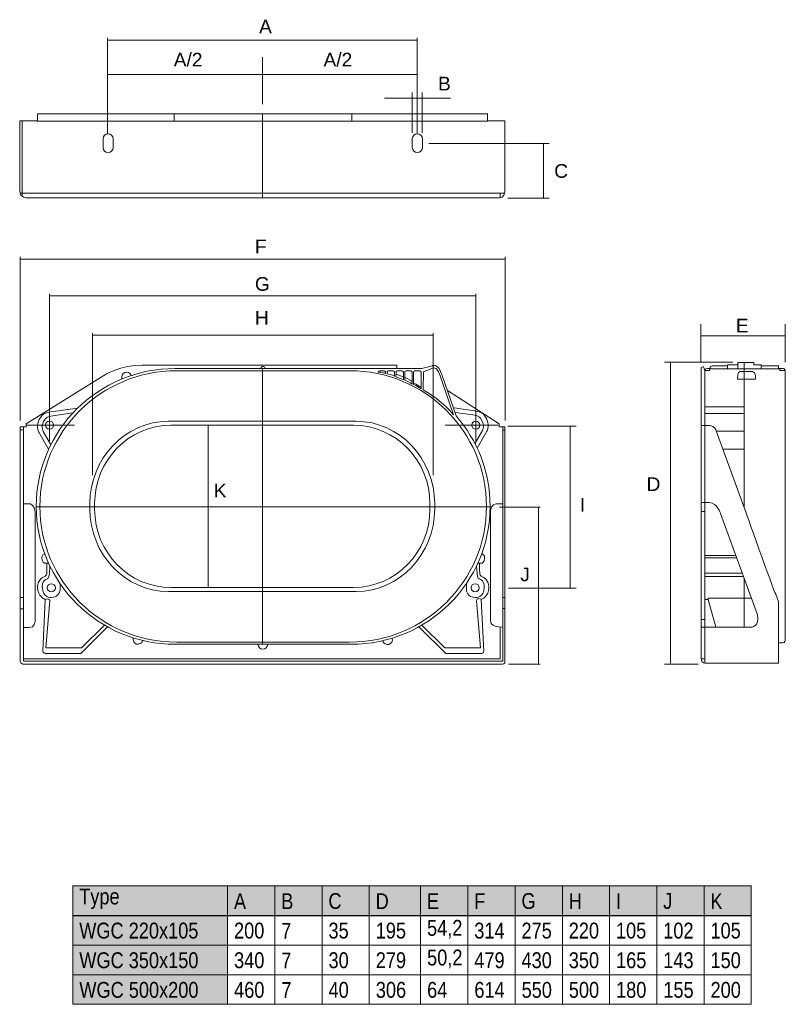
# Model space of a CAD drawing. Header units: inches. Extents: x 22 to 183, y -220 to -13.
import ezdxf

# ---------------------------------------------------------------- set-up
doc = ezdxf.new("R2010")
doc.units = ezdxf.units.IN
doc.header["$MEASUREMENT"] = 0
doc.layers.add('Capa 2', color=7, linetype='Continuous')

# ---------------------------------------------------------------- blocks, each defined once
blk = doc.blocks.new('block 2')
at = {"layer": 'Capa 2', "color": 250, "lineweight": 9}
for points in [[(54.6, -33.06), (54.6, -34.61)], [(73.14, -33.07), (73.14, -50.73)], [(91.87, -33.06), (91.87, -34.61)], [(22.65, -34.6), (22.65, -50.33)], [(25.75, -34.61), (120.39, -34.61)], [(22.18, -49.77), (123.99, -49.77)], [(123.05, -49.77), (123.05, -50.77)]]:
    blk.add_lwpolyline(points, dxfattribs=at)
at = {"layer": 'Capa 2', "color": 250, "lineweight": 18}
blk.add_open_spline([(22.14, -49.3), (22.14, -49.3), (22.14, -34.57), (22.14, -34.57), (22.14, -34.57), (25.84, -34.57), (25.84, -34.57), (25.84, -34.57), (25.84, -33.07), (25.84, -33.07), (25.84, -33.07), (120.39, -33.07), (120.39, -33.07), (120.39, -33.07), (120.39, -34.57), (120.39, -34.57), (120.39, -34.57), (124, -34.57), (124, -34.57), (124, -34.57), (124, -49.57), (124, -49.57), (124, -49.57), (124, -50.76), (122.81, -50.76), (122.81, -50.76), (23.72, -50.76), (23.72, -50.76), (23.72, -50.76), (22.14, -50.77), (22.14, -49.3)], degree=3, knots=[0, 0, 0, 0, 1, 1, 1, 2, 2, 2, 3, 3, 3, 4, 4, 4, 5, 5, 5, 6, 6, 6, 7, 7, 7, 8, 8, 8, 9, 9, 9, 10, 10, 10, 10], dxfattribs=at)
at = {"layer": 'Capa 2', "color": 250, "lineweight": 9}
for points in [[(41.76, -40.21), (41.76, -40.77), (41.29, -41.23), (40.7, -41.23), (40.7, -41.23), (40.7, -41.23), (40.7, -41.23), (40.12, -41.23), (39.64, -40.77), (39.64, -40.21), (39.64, -40.21), (39.64, -38.29), (39.64, -38.29), (39.64, -37.72), (40.12, -37.26), (40.7, -37.26), (40.7, -37.26), (40.7, -37.26), (40.7, -37.26), (41.29, -37.26), (41.76, -37.72), (41.76, -38.29), (41.76, -38.29), (41.76, -40.21), (41.76, -40.21)], [(106.72, -40.21), (106.72, -40.77), (106.24, -41.23), (105.66, -41.23), (105.66, -41.23), (105.66, -41.23), (105.66, -41.23), (105.07, -41.23), (104.6, -40.77), (104.6, -40.21), (104.6, -40.21), (104.6, -38.29), (104.6, -38.29), (104.6, -37.72), (105.07, -37.26), (105.66, -37.26), (105.66, -37.26), (105.66, -37.26), (105.66, -37.26), (106.24, -37.26), (106.72, -37.72), (106.72, -38.29), (106.72, -38.29), (106.72, -40.21), (106.72, -40.21)]]:
    blk.add_open_spline(points, degree=3, knots=[0, 0, 0, 0, 1, 1, 1, 2, 2, 2, 3, 3, 3, 4, 4, 4, 5, 5, 5, 6, 6, 6, 7, 7, 7, 8, 8, 8, 8], dxfattribs=at)
blk = doc.blocks.new('block 3')
at = {"layer": 'Capa 2', "color": 250, "lineweight": 9}
for points in [[(108.07, -39.33), (133.35, -39.33)], [(132.18, -39.33), (132.18, -50.81)], [(133.35, -50.8), (124.65, -50.8)]]:
    blk.add_lwpolyline(points, dxfattribs=at)
at = {"layer": 'Capa 2', "color": 250, "insert": (134.4, -46.57), "char_height": 2.8787, "attachment_point": 7}
blk.add_mtext('\\fHelvetica|b0|i0|c0|p34;\\W1;C', dxfattribs=at)
blk = doc.blocks.new('block 5')
at = {"layer": 'Capa 2', "color": 250, "lineweight": 9}
for points in [[(104.5, -29.81), (98.73, -29.81)], [(104.2, -29.81), (107.01, -29.81)], [(106.86, -29.81), (112.64, -29.81)]]:
    blk.add_lwpolyline(points, dxfattribs=at)
blk = doc.blocks.new('block 4')
at = {"layer": 'Capa 2', "color": 250, "lineweight": 9}
for points in [[(40.59, -17.11), (40.59, -37.23)], [(40.67, -17.58), (105.52, -17.58)], [(105.6, -17.11), (105.6, -37.23)], [(73.1, -21.17), (73.1, -31.02)], [(40.67, -24.81), (73.14, -24.81)], [(73.06, -24.81), (105.54, -24.81)], [(104.58, -28.62), (104.58, -37.11)], [(106.69, -28.62), (106.69, -37.11)]]:
    blk.add_lwpolyline(points, dxfattribs=at)
at = {"layer": 'Capa 2'}
blk.add_blockref('block 5', (0, 0), dxfattribs=at)
at = {"layer": 'Capa 2', "color": 250, "char_height": 2.8787, "attachment_point": 7}
for s, insert in [('\\fHelvetica|b0|i0|c0|p34;\\W1;A', (72.42, -16.17)), ('\\fHelvetica|b0|i0|c0|p34;\\W1;A/2', (54.49, -23.17)), ('\\fHelvetica|b0|i0|c0|p34;\\W1;A/2', (85.95, -23.17)), ('\\fHelvetica|b0|i0|c0|p34;\\W1;B', (110, -28.17))]:
    blk.add_mtext(s, dxfattribs=dict(at, insert=insert))
blk = doc.blocks.new('block 6')
at = {"layer": 'Capa 2', "color": 250, "lineweight": 18}
for points, knots in [([(28.19, -127.5), (28.19, -127.5), (27.34, -127.5), (27.34, -127.5), (27.34, -127.5), (26.81, -127.35), (26.81, -126.5), (26.81, -126.5), (26.72, -125.68), (27.39, -125.59)], [0, 0, 0, 0, 1, 1, 1, 2, 2, 2, 3, 3, 3, 3]), ([(40.59, -140.93), (40.59, -140.93), (34.95, -146.49), (34.95, -146.49), (34.95, -146.49), (27.48, -146.49), (27.48, -146.49), (27.48, -146.49), (26.98, -146.4), (26.98, -146.02), (26.98, -146.02), (27.48, -135.14), (27.48, -135.14), (27.48, -135.14), (25.89, -134.58), (25.89, -132.64), (25.89, -132.64), (25.75, -130.91), (27.51, -130.23), (27.51, -130.23), (27.88, -130.25), (27.86, -128.91), (27.86, -128.91), (27.86, -127.5), (27.86, -127.5)], [0, 0, 0, 0, 1, 1, 1, 2, 2, 2, 3, 3, 3, 4, 4, 4, 5, 5, 5, 6, 6, 6, 7, 7, 7, 8, 8, 8, 8])]:
    blk.add_open_spline(points, degree=3, knots=knots, dxfattribs=at)
at = {"layer": 'Capa 2', "color": 250, "lineweight": 9}
for points, knots in [([(30.63, -131.85), (30.63, -131.85), (30.63, -133.17), (30.63, -133.17), (30.63, -133.17), (30.42, -134.76), (28.72, -134.76), (28.72, -134.76), (26.89, -134.79), (26.89, -132.62), (26.89, -132.62), (26.72, -131.15), (27.95, -130.79), (27.95, -130.79), (28.31, -130.85), (28.36, -129.68), (28.36, -129.68), (28.48, -128.18), (28.48, -128.18)], [0, 0, 0, 0, 1, 1, 1, 2, 2, 2, 3, 3, 3, 4, 4, 4, 5, 5, 5, 6, 6, 6, 6]), ([(27.92, -132.7), (27.92, -132.23), (28.3, -131.85), (28.78, -131.85), (29.25, -131.85), (29.63, -132.23), (29.63, -132.7), (29.63, -133.17), (29.25, -133.56), (28.78, -133.56), (28.3, -133.56), (27.92, -133.17), (27.92, -132.7)], [0, 0, 0, 0, 1, 1, 1, 2, 2, 2, 3, 3, 3, 4, 4, 4, 4]), ([(39.95, -140.54), (39.95, -140.54), (35.14, -145.3), (35.14, -145.3), (35.14, -145.3), (27.64, -145.3), (27.64, -145.3), (27.64, -145.3), (28.44, -135.45), (28.44, -135.45), (28.44, -135.45), (28.48, -134.72), (27.49, -135.14)], [0, 0, 0, 0, 1, 1, 1, 2, 2, 2, 3, 3, 3, 4, 4, 4, 4])]:
    blk.add_open_spline(points, degree=3, knots=knots, dxfattribs=at)
blk = doc.blocks.new('block 7')
at = {"layer": 'Capa 2', "color": 250, "lineweight": 9}
for points in [[(166.05, -87.05), (167.02, -87.05), (167.02, -86.65), (181.81, -86.65), (181.81, -87.05), (182.94, -87.05)], [(170.83, -86.08), (170.83, -86.63)], [(172.95, -85.84), (172.95, -86.63)], [(174.32, -85.39), (174.32, -115.82)], [(177.84, -86.08), (177.84, -86.63)], [(166.03, -86.98), (166.03, -148.56)], [(174.27, -94.7), (166.05, -94.7)], [(166.03, -96.09), (174.32, -96.09)], [(168.47, -99.79), (174.32, -99.79)], [(174.25, -103.54), (169.86, -103.54)], [(165.28, -116.66), (166, -116.66)], [(172.51, -125.92), (166.03, -125.92)], [(166.03, -126.43), (172.71, -126.43)], [(173.88, -129.65), (166, -129.65)], [(166.03, -130.33), (174.12, -130.33)], [(174.27, -130.73), (174.27, -140.98)], [(166.03, -135.2), (166.71, -135.2), (168.36, -141)], [(166.71, -135.2), (166.71, -134.92), (175.82, -134.92)], [(165.28, -139.35), (166, -139.35)], [(165.28, -147.64), (166, -147.64)]]:
    blk.add_lwpolyline(points, dxfattribs=at)
at = {"layer": 'Capa 2', "color": 250, "lineweight": 18}
for points, knots in [([(166.05, -87.09), (166.05, -87.09), (166, -86.61), (166.53, -86.61), (166.53, -86.61), (167.15, -86.61), (167.15, -86.61), (167.15, -86.61), (167.02, -86.08), (167.68, -86.08), (167.68, -86.08), (170.83, -86.08), (170.83, -86.08), (170.83, -86.08), (170.83, -85.84), (170.83, -85.84), (170.83, -85.84), (172.95, -85.84), (172.95, -85.84), (172.95, -85.84), (172.95, -85.37), (172.95, -85.37), (172.95, -85.37), (176.34, -85.37), (176.34, -85.37), (176.34, -85.37), (176.34, -85.81), (176.34, -85.81), (176.34, -85.81), (177.84, -85.81), (177.84, -85.81), (177.84, -85.81), (177.84, -86.08), (177.84, -86.08), (177.84, -86.08), (181.5, -86.08), (181.5, -86.08), (181.5, -86.08), (181.5, -86.61), (181.5, -86.61), (181.5, -86.61), (182.45, -86.61), (182.45, -86.61), (182.45, -86.61), (182.94, -86.63), (182.94, -87.09), (182.94, -87.09), (182.94, -143.73), (182.94, -143.73), (182.94, -143.73), (182.94, -144.28), (182.4, -144.28), (182.4, -144.28), (181.5, -144.28), (181.5, -144.28), (181.5, -144.28), (181.5, -148.56), (181.5, -148.56), (181.5, -148.56), (166.2, -148.56), (166.2, -148.56), (166.2, -148.56), (165.28, -148.63), (165.28, -147.64), (165.28, -147.64), (165.28, -86.54), (165.28, -86.54), (165.28, -86.54), (165.21, -86.25), (165.59, -86.25), (165.59, -86.25), (165.93, -86.23), (165.93, -86.6), (165.93, -86.6), (166.05, -87.09), (166.05, -87.09)], [0, 0, 0, 0, 1, 1, 1, 2, 2, 2, 3, 3, 3, 4, 4, 4, 5, 5, 5, 6, 6, 6, 7, 7, 7, 8, 8, 8, 9, 9, 9, 10, 10, 10, 11, 11, 11, 12, 12, 12, 13, 13, 13, 14, 14, 14, 15, 15, 15, 16, 16, 16, 17, 17, 17, 18, 18, 18, 19, 19, 19, 20, 20, 20, 21, 21, 21, 22, 22, 22, 23, 23, 23, 24, 24, 24, 25, 25, 25, 25]), ([(181.5, -144.28), (181.5, -144.28), (181.5, -135.89), (181.5, -135.89), (181.5, -135.89), (181.46, -135.09), (180.93, -134.06), (180.4, -133.02), (174.29, -115.82), (174.29, -115.82), (174.29, -115.82), (168.43, -99.7), (168.43, -99.7), (168.43, -99.7), (168.08, -98.62), (167.06, -98.62), (167.06, -98.62), (165.3, -98.62), (165.3, -98.62)], [0, 0, 0, 0, 1, 1, 1, 2, 2, 2, 3, 3, 3, 4, 4, 4, 5, 5, 5, 6, 6, 6, 6]), ([(165.25, -141), (165.25, -141), (175.66, -141), (175.66, -141), (175.66, -141), (177.73, -140.93), (177.07, -138.4), (177.07, -138.4), (169.33, -117.1), (169.33, -117.1), (169.33, -117.1), (168.67, -114.81), (166.97, -114.81), (166.97, -114.81), (165.3, -114.81), (165.3, -114.81)], [0, 0, 0, 0, 1, 1, 1, 2, 2, 2, 3, 3, 3, 4, 4, 4, 5, 5, 5, 5])]:
    blk.add_open_spline(points, degree=3, knots=knots, dxfattribs=at)
at = {"layer": 'Capa 2', "color": 250, "lineweight": 9}
blk.add_open_spline([(172.88, -88.88), (172.88, -88.88), (176.7, -88.88), (176.7, -88.88), (176.7, -88.88), (176.79, -87.27), (176.06, -87.27), (176.06, -87.27), (173.39, -87.27), (173.39, -87.27), (173.39, -87.27), (172.88, -87.18), (172.88, -88.88)], degree=3, knots=[0, 0, 0, 0, 1, 1, 1, 2, 2, 2, 3, 3, 3, 4, 4, 4, 4], dxfattribs=at)

msp = doc.modelspace()

# ---------------------------------------------------------------- hatches: boundary and pattern name
at = {"layer": 'Capa 2'}
h = msp.add_hatch(color=250, dxfattribs=at)
h.dxf.hatch_style = 2
h.paths.add_polyline_path([(165.87, -195.35), (175.79, -195.35), (175.79, -201.58), (165.87, -201.58)])
h.paths.add_polyline_path([(155.95, -195.35), (165.87, -195.35), (165.87, -201.58), (155.95, -201.58)])
h.paths.add_polyline_path([(146.03, -195.35), (155.95, -195.35), (155.95, -201.58), (146.03, -201.58)])
h.paths.add_polyline_path([(136.11, -195.35), (146.03, -195.35), (146.03, -201.58), (136.11, -201.58)])
h.paths.add_polyline_path([(126.19, -195.35), (136.11, -195.35), (136.11, -201.58), (126.19, -201.58)])
h.paths.add_polyline_path([(116.27, -195.35), (126.19, -195.35), (126.19, -201.58), (116.27, -201.58)])
h.paths.add_polyline_path([(106.35, -195.35), (116.27, -195.35), (116.27, -201.58), (106.35, -201.58)])
h.paths.add_polyline_path([(95.57, -195.35), (106.35, -195.35), (106.35, -201.58), (95.57, -201.58)])
h.paths.add_polyline_path([(85.65, -195.35), (95.57, -195.35), (95.57, -201.58), (85.65, -201.58)])
h.paths.add_polyline_path([(75.73, -195.35), (85.65, -195.35), (85.65, -201.58), (75.73, -201.58)])
h.paths.add_polyline_path([(65.81, -195.35), (75.73, -195.35), (75.73, -201.58), (65.81, -201.58)])
h.paths.add_polyline_path([(33.3, -195.35), (65.81, -195.35), (65.81, -201.58), (33.3, -201.58)])
h = msp.add_hatch(color=255, dxfattribs=at)
h.dxf.hatch_style = 2
h.paths.add_polyline_path([(33.3, -214.03), (65.81, -214.03), (65.81, -220.25), (33.3, -220.25)])
h.paths.add_polyline_path([(33.3, -207.8), (65.81, -207.8), (65.81, -214.03), (33.3, -214.03)])
h.paths.add_polyline_path([(33.3, -201.58), (65.81, -201.58), (65.81, -207.8), (33.3, -207.8)])

# ---------------------------------------------------------------- linework, layer by layer
at = {"layer": 'Capa 2', "color": 250, "lineweight": 9}
for points in [[(22.24, -63.15), (22.24, -97.54)], [(22.37, -63.62), (124, -63.62)], [(124.12, -63.15), (124.12, -97.54)], [(28.41, -70.91), (28.41, -101.78)], [(28.53, -71.33), (117.84, -71.33)], [(117.95, -70.91), (117.95, -101.78)], [(165.23, -77.32), (165.23, -85.25)], [(182.92, -77.32), (182.92, -85.25)], [(37.41, -79.2), (37.41, -109.01)], [(37.5, -79.61), (108.86, -79.61)], [(108.95, -79.2), (108.95, -109.01)], [(165.26, -79.72), (182.9, -79.72)], [(73.14, -86.55), (73.14, -144.64)], [(171.92, -85.31), (157.57, -85.31)], [(158.8, -85.31), (158.8, -148.55)], [(22.93, -98.9), (22.93, -148.11)], [(23.52, -98.54), (33.63, -98.54)], [(61.74, -98.51), (61.74, -132.73)], [(122.65, -98.54), (111.48, -98.54)], [(123.59, -98.87), (123.59, -148.11)], [(124.65, -98.72), (138.99, -98.72)], [(137.77, -98.72), (137.77, -132.64)], [(22.28, -99.53), (22.92, -99.53)], [(123.6, -99.54), (124.08, -99.54)], [(25.52, -115.71), (121, -115.71)], [(122.88, -115.77), (131.47, -115.77)], [(131.07, -115.77), (131.07, -148.76)], [(138.99, -132.75), (124.77, -132.75)], [(22.28, -134.72), (22.92, -134.72)], [(123.61, -134.74), (124.02, -134.74)], [(22.28, -137.1), (22.92, -137.1)], [(123.61, -137.05), (124.04, -137.05)], [(123.08, -141), (123.08, -147.64), (22.97, -147.64)], [(123.59, -148.11), (22.93, -148.11)], [(131.47, -148.74), (124.77, -148.74)], [(157.57, -148.74), (164.63, -148.74)]]:
    msp.add_lwpolyline(points, dxfattribs=at)
at = {"layer": 'Capa 2', "color": 250, "lineweight": 5}
for points in [[(33.24, -195.35), (65.81, -195.35)], [(33.3, -201.34), (33.3, -195.41)], [(65.81, -195.35), (75.73, -195.35)], [(75.73, -195.35), (85.65, -195.35)], [(85.65, -195.35), (95.57, -195.35)], [(95.57, -195.35), (106.35, -195.35)], [(106.35, -195.35), (116.27, -195.35)], [(116.27, -195.35), (126.19, -195.35)], [(126.19, -195.35), (136.11, -195.35)], [(136.11, -195.35), (146.03, -195.35)], [(146.03, -195.35), (155.95, -195.35)], [(155.95, -195.35), (165.87, -195.35)], [(165.87, -195.35), (175.85, -195.35)], [(175.79, -201.34), (175.79, -195.41)], [(33.3, -207.8), (65.81, -207.8)], [(65.81, -207.8), (75.73, -207.8)], [(75.73, -207.8), (85.65, -207.8)], [(85.65, -207.8), (95.57, -207.8)], [(95.57, -207.8), (106.35, -207.8)], [(106.35, -207.8), (116.27, -207.8)], [(116.27, -207.8), (126.19, -207.8)], [(126.19, -207.8), (136.11, -207.8)], [(136.11, -207.8), (146.03, -207.8)], [(146.03, -207.8), (155.95, -207.8)], [(155.95, -207.8), (165.87, -207.8)], [(165.87, -207.8), (175.79, -207.8)], [(33.3, -214.03), (65.81, -214.03)], [(65.81, -214.03), (75.73, -214.03)], [(75.73, -214.03), (85.65, -214.03)], [(85.65, -214.03), (95.57, -214.03)], [(95.57, -214.03), (106.35, -214.03)], [(106.35, -214.03), (116.27, -214.03)], [(116.27, -214.03), (126.19, -214.03)], [(126.19, -214.03), (136.11, -214.03)], [(136.11, -214.03), (146.03, -214.03)], [(146.03, -214.03), (155.95, -214.03)], [(155.95, -214.03), (165.87, -214.03)], [(165.87, -214.03), (175.79, -214.03)]]:
    msp.add_lwpolyline(points, dxfattribs=at)
at = {"layer": 'Capa 2', "lineweight": 0}
for points in [[(33.3, -195.35), (65.81, -195.35), (65.81, -201.58), (33.3, -201.58), (33.3, -195.35)], [(65.81, -195.35), (75.73, -195.35), (75.73, -201.58), (65.81, -201.58), (65.81, -195.35)], [(75.73, -195.35), (85.65, -195.35), (85.65, -201.58), (75.73, -201.58), (75.73, -195.35)], [(85.65, -195.35), (95.57, -195.35), (95.57, -201.58), (85.65, -201.58), (85.65, -195.35)], [(95.57, -195.35), (106.35, -195.35), (106.35, -201.58), (95.57, -201.58), (95.57, -195.35)], [(106.35, -195.35), (116.27, -195.35), (116.27, -201.58), (106.35, -201.58), (106.35, -195.35)], [(116.27, -195.35), (126.19, -195.35), (126.19, -201.58), (116.27, -201.58), (116.27, -195.35)], [(126.19, -195.35), (136.11, -195.35), (136.11, -201.58), (126.19, -201.58), (126.19, -195.35)], [(136.11, -195.35), (146.03, -195.35), (146.03, -201.58), (136.11, -201.58), (136.11, -195.35)], [(146.03, -195.35), (155.95, -195.35), (155.95, -201.58), (146.03, -201.58), (146.03, -195.35)], [(155.95, -195.35), (165.87, -195.35), (165.87, -201.58), (155.95, -201.58), (155.95, -195.35)], [(165.87, -195.35), (175.79, -195.35), (175.79, -201.58), (165.87, -201.58), (165.87, -195.35)], [(33.3, -201.58), (65.81, -201.58), (65.81, -207.8), (33.3, -207.8), (33.3, -201.58)], [(65.81, -201.58), (75.73, -201.58), (75.73, -207.8), (65.81, -207.8), (65.81, -201.58)], [(75.73, -201.58), (85.65, -201.58), (85.65, -207.8), (75.73, -207.8), (75.73, -201.58)], [(85.65, -201.58), (95.57, -201.58), (95.57, -207.8), (85.65, -207.8), (85.65, -201.58)], [(95.57, -201.58), (106.35, -201.58), (106.35, -207.8), (95.57, -207.8), (95.57, -201.58)], [(106.35, -201.58), (116.27, -201.58), (116.27, -207.8), (106.35, -207.8), (106.35, -201.58)], [(116.27, -201.58), (126.19, -201.58), (126.19, -207.8), (116.27, -207.8), (116.27, -201.58)], [(126.19, -201.58), (136.11, -201.58), (136.11, -207.8), (126.19, -207.8), (126.19, -201.58)], [(136.11, -201.58), (146.03, -201.58), (146.03, -207.8), (136.11, -207.8), (136.11, -201.58)], [(146.03, -201.58), (155.95, -201.58), (155.95, -207.8), (146.03, -207.8), (146.03, -201.58)], [(155.95, -201.58), (165.87, -201.58), (165.87, -207.8), (155.95, -207.8), (155.95, -201.58)], [(165.87, -201.58), (175.79, -201.58), (175.79, -207.8), (165.87, -207.8), (165.87, -201.58)], [(33.3, -207.8), (65.81, -207.8), (65.81, -214.03), (33.3, -214.03), (33.3, -207.8)], [(65.81, -207.8), (75.73, -207.8), (75.73, -214.03), (65.81, -214.03), (65.81, -207.8)], [(75.73, -207.8), (85.65, -207.8), (85.65, -214.03), (75.73, -214.03), (75.73, -207.8)], [(85.65, -207.8), (95.57, -207.8), (95.57, -214.03), (85.65, -214.03), (85.65, -207.8)], [(95.57, -207.8), (106.35, -207.8), (106.35, -214.03), (95.57, -214.03), (95.57, -207.8)], [(106.35, -207.8), (116.27, -207.8), (116.27, -214.03), (106.35, -214.03), (106.35, -207.8)], [(116.27, -207.8), (126.19, -207.8), (126.19, -214.03), (116.27, -214.03), (116.27, -207.8)], [(126.19, -207.8), (136.11, -207.8), (136.11, -214.03), (126.19, -214.03), (126.19, -207.8)], [(136.11, -207.8), (146.03, -207.8), (146.03, -214.03), (136.11, -214.03), (136.11, -207.8)], [(146.03, -207.8), (155.95, -207.8), (155.95, -214.03), (146.03, -214.03), (146.03, -207.8)], [(155.95, -207.8), (165.87, -207.8), (165.87, -214.03), (155.95, -214.03), (155.95, -207.8)], [(165.87, -207.8), (175.79, -207.8), (175.79, -214.03), (165.87, -214.03), (165.87, -207.8)], [(33.3, -214.03), (65.81, -214.03), (65.81, -220.25), (33.3, -220.25), (33.3, -214.03)], [(65.81, -214.03), (75.73, -214.03), (75.73, -220.25), (65.81, -220.25), (65.81, -214.03)], [(75.73, -214.03), (85.65, -214.03), (85.65, -220.25), (75.73, -220.25), (75.73, -214.03)], [(85.65, -214.03), (95.57, -214.03), (95.57, -220.25), (85.65, -220.25), (85.65, -214.03)], [(95.57, -214.03), (106.35, -214.03), (106.35, -220.25), (95.57, -220.25), (95.57, -214.03)], [(106.35, -214.03), (116.27, -214.03), (116.27, -220.25), (106.35, -220.25), (106.35, -214.03)], [(116.27, -214.03), (126.19, -214.03), (126.19, -220.25), (116.27, -220.25), (116.27, -214.03)], [(126.19, -214.03), (136.11, -214.03), (136.11, -220.25), (126.19, -220.25), (126.19, -214.03)], [(136.11, -214.03), (146.03, -214.03), (146.03, -220.25), (136.11, -220.25), (136.11, -214.03)], [(146.03, -214.03), (155.95, -214.03), (155.95, -220.25), (146.03, -220.25), (146.03, -214.03)], [(155.95, -214.03), (165.87, -214.03), (165.87, -220.25), (155.95, -220.25), (155.95, -214.03)], [(165.87, -214.03), (175.79, -214.03), (175.79, -220.25), (165.87, -220.25), (165.87, -214.03)]]:
    msp.add_lwpolyline(points, dxfattribs=at)
at = {"layer": 'Capa 2', "color": 7, "lineweight": 5}
for points in [[(65.81, -201.34), (65.81, -195.41)], [(75.73, -201.34), (75.73, -195.41)], [(85.65, -201.34), (85.65, -195.41)], [(95.57, -201.34), (95.57, -195.41)], [(106.35, -201.34), (106.35, -195.41)], [(116.27, -201.34), (116.27, -195.41)], [(126.19, -201.34), (126.19, -195.41)], [(136.11, -201.34), (136.11, -195.41)], [(146.03, -201.34), (146.03, -195.41)], [(155.95, -201.34), (155.95, -195.41)], [(165.87, -201.34), (165.87, -195.41)]]:
    msp.add_lwpolyline(points, dxfattribs=at)
at = {"layer": 'Capa 2', "color": 250, "lineweight": 25}
for points in [[(33.24, -201.58), (65.81, -201.58)], [(65.81, -201.58), (75.73, -201.58)], [(75.73, -201.58), (85.65, -201.58)], [(85.65, -201.58), (95.57, -201.58)], [(95.57, -201.58), (106.35, -201.58)], [(106.35, -201.58), (116.27, -201.58)], [(116.27, -201.58), (126.19, -201.58)], [(126.19, -201.58), (136.11, -201.58)], [(136.11, -201.58), (146.03, -201.58)], [(146.03, -201.58), (155.95, -201.58)], [(155.95, -201.58), (165.87, -201.58)], [(165.87, -201.58), (175.85, -201.58)]]:
    msp.add_lwpolyline(points, dxfattribs=at)
at = {"layer": 'Capa 2', "color": 250, "lineweight": 13}
for points in [[(33.3, -220.25), (65.81, -220.25)], [(65.81, -220.25), (75.73, -220.25)], [(75.73, -220.25), (85.65, -220.25)], [(85.65, -220.25), (95.57, -220.25)], [(95.57, -220.25), (106.35, -220.25)], [(106.35, -220.25), (116.27, -220.25)], [(116.27, -220.25), (126.19, -220.25)], [(126.19, -220.25), (136.11, -220.25)], [(136.11, -220.25), (146.03, -220.25)], [(146.03, -220.25), (155.95, -220.25)], [(155.95, -220.25), (165.87, -220.25)], [(165.87, -220.25), (175.79, -220.25)]]:
    msp.add_lwpolyline(points, dxfattribs=at)
at = {"layer": 'Capa 2', "color": 250, "lineweight": 18}
for points, knots in [([(111.96, -91.22), (111.96, -91.22), (122.83, -98.22), (122.83, -98.22), (122.83, -98.22), (122.83, -98.84), (122.83, -98.84), (122.83, -98.84), (124.06, -98.84), (124.06, -98.84), (124.06, -98.84), (124.06, -148.23), (124.06, -148.23), (124.06, -148.23), (124.09, -148.75), (123.53, -148.75), (123.53, -148.75), (22.87, -148.75), (22.87, -148.75), (22.87, -148.75), (22.25, -148.64), (22.25, -148.14), (22.25, -148.14), (22.25, -98.9), (22.25, -98.9), (22.25, -98.9), (23.46, -98.9), (23.46, -98.9), (23.46, -98.9), (23.46, -98.25), (23.46, -98.25), (23.46, -98.25), (40.39, -87.72), (40.39, -87.72), (40.39, -87.72), (43.54, -85.9), (47.86, -85.9), (47.86, -85.9), (101.37, -85.9), (101.37, -85.9), (101.37, -85.9), (101.37, -86.61), (101.37, -86.61)], [0, 0, 0, 0, 1, 1, 1, 2, 2, 2, 3, 3, 3, 4, 4, 4, 5, 5, 5, 6, 6, 6, 7, 7, 7, 8, 8, 8, 9, 9, 9, 10, 10, 10, 11, 11, 11, 12, 12, 12, 13, 13, 13, 14, 14, 14, 14]), ([(113.78, -96.57), (118.24, -101.66), (120.94, -108.32), (120.94, -115.59), (120.94, -131.6), (107.87, -144.58), (91.74, -144.58), (91.74, -144.58), (54.81, -144.58), (54.81, -144.58), (38.68, -144.58), (25.61, -131.6), (25.61, -115.59), (25.61, -99.58), (38.68, -86.61), (54.81, -86.61), (54.81, -86.61), (91.74, -86.61), (91.74, -86.61), (91.74, -86.61), (106.6, -86.61), (106.6, -86.61), (106.6, -86.61), (108.83, -86.02), (108.83, -86.02), (108.83, -86.02), (110.07, -85.44), (110.86, -88.06), (110.86, -88.06), (113.78, -96.57), (113.78, -96.57)], [0, 0, 0, 0, 1, 1, 1, 2, 2, 2, 3, 3, 3, 4, 4, 4, 5, 5, 5, 6, 6, 6, 7, 7, 7, 8, 8, 8, 9, 9, 9, 10, 10, 10, 10]), ([(28.16, -103.57), (28.16, -103.57), (26.14, -100.01), (26.14, -100.01), (26.14, -100.01), (25.25, -98.45), (26.69, -96.63), (26.69, -96.63), (27.13, -95.87), (28.75, -95.69), (28.75, -95.69), (34.31, -94.93), (34.31, -94.93)], [0, 0, 0, 0, 1, 1, 1, 2, 2, 2, 3, 3, 3, 4, 4, 4, 4]), ([(118.24, -103.36), (118.24, -103.36), (120.26, -99.81), (120.26, -99.81), (120.26, -99.81), (121.15, -98.25), (119.71, -96.43), (119.71, -96.43), (119.27, -95.66), (117.65, -95.49), (117.65, -95.49), (113.36, -94.9), (113.36, -94.9)], [0, 0, 0, 0, 1, 1, 1, 2, 2, 2, 3, 3, 3, 4, 4, 4, 4]), ([(108.29, -116.19), (108.29, -125.28), (101.12, -132.64), (92.28, -132.64), (92.28, -132.64), (53.89, -132.64), (53.89, -132.64), (45.05, -132.64), (37.88, -125.28), (37.88, -116.19), (37.88, -116.19), (37.88, -115), (37.88, -115), (37.88, -105.91), (45.05, -98.54), (53.89, -98.54), (53.89, -98.54), (92.28, -98.54), (92.28, -98.54), (101.12, -98.54), (108.29, -105.91), (108.29, -115), (108.29, -115), (108.29, -116.19), (108.29, -116.19)], [0, 0, 0, 0, 1, 1, 1, 2, 2, 2, 3, 3, 3, 4, 4, 4, 5, 5, 5, 6, 6, 6, 7, 7, 7, 8, 8, 8, 8]), ([(118.39, -127.5), (118.39, -127.5), (119.24, -127.5), (119.24, -127.5), (119.24, -127.5), (119.77, -127.35), (119.77, -126.5), (119.77, -126.5), (119.86, -125.68), (119.18, -125.59)], [0, 0, 0, 0, 1, 1, 1, 2, 2, 2, 3, 3, 3, 3]), ([(105.98, -140.93), (105.98, -140.93), (111.62, -146.49), (111.62, -146.49), (111.62, -146.49), (119.09, -146.49), (119.09, -146.49), (119.09, -146.49), (119.62, -146.54), (119.59, -146.02), (119.59, -146.02), (119.09, -135.14), (119.09, -135.14), (119.09, -135.14), (120.68, -134.58), (120.68, -132.64), (120.68, -132.64), (120.83, -130.91), (119.06, -130.23), (119.06, -130.23), (118.7, -130.25), (118.71, -128.91), (118.71, -128.91), (118.71, -127.5), (118.71, -127.5)], [0, 0, 0, 0, 1, 1, 1, 2, 2, 2, 3, 3, 3, 4, 4, 4, 5, 5, 5, 6, 6, 6, 7, 7, 7, 8, 8, 8, 8])]:
    msp.add_open_spline(points, degree=3, knots=knots, dxfattribs=at)
at = {"layer": 'Capa 2', "color": 250, "lineweight": 9}
for points, knots in [([(73.65, -86.58), (73.65, -86.35), (73.47, -86.17), (73.25, -86.17), (73.03, -86.17), (72.84, -86.35), (72.84, -86.58)], [0, 0, 0, 0, 1, 1, 1, 2, 2, 2, 2]), ([(106.94, -87.31), (106.94, -87.31), (108.85, -86.56), (108.85, -86.56), (108.85, -86.56), (109.69, -85.97), (110.35, -87.93), (110.35, -87.93), (113.26, -96.38), (113.26, -96.38), (113.26, -96.38), (111.06, -93.44), (106.89, -91.11), (106.89, -91.11), (106.94, -87.31), (106.94, -87.31)], [0, 0, 0, 0, 1, 1, 1, 2, 2, 2, 3, 3, 3, 4, 4, 4, 5, 5, 5, 5]), ([(91.44, -144.12), (107.31, -144.12), (120.18, -131.35), (120.18, -115.59), (120.18, -99.84), (107.31, -87.07), (91.44, -87.07), (91.44, -87.07), (55.11, -87.07), (55.11, -87.07), (39.24, -87.07), (26.37, -99.84), (26.37, -115.59), (26.37, -131.35), (39.24, -144.12), (55.11, -144.12), (55.11, -144.12), (91.44, -144.12), (91.44, -144.12)], [0, 0, 0, 0, 1, 1, 1, 2, 2, 2, 3, 3, 3, 4, 4, 4, 5, 5, 5, 6, 6, 6, 6]), ([(45.53, -88.06), (45.34, -87.53), (44.75, -87.26), (44.22, -87.45), (43.69, -87.65), (43.42, -88.23), (43.62, -88.76)], [0, 0, 0, 0, 1, 1, 1, 2, 2, 2, 2]), ([(97.43, -87.35), (97.43, -87.35), (97.41, -87.11), (97.68, -87.11), (97.68, -87.11), (98.72, -87.11), (98.72, -87.11), (98.72, -87.11), (98.99, -87.13), (98.99, -87.39), (98.99, -87.39), (98.99, -87.64), (98.99, -87.64), (98.99, -87.64), (98.1, -87.39), (97.43, -87.35)], [0, 0, 0, 0, 1, 1, 1, 2, 2, 2, 3, 3, 3, 4, 4, 4, 5, 5, 5, 5]), ([(100.87, -88.22), (100.87, -88.22), (100.21, -87.85), (99.31, -87.71), (99.31, -87.71), (99.31, -87.35), (99.31, -87.35), (99.31, -87.35), (99.29, -87.11), (99.56, -87.11), (99.56, -87.11), (100.6, -87.11), (100.6, -87.11), (100.6, -87.11), (100.87, -87.13), (100.87, -87.39), (100.87, -87.39), (100.87, -88.22), (100.87, -88.22)], [0, 0, 0, 0, 1, 1, 1, 2, 2, 2, 3, 3, 3, 4, 4, 4, 5, 5, 5, 6, 6, 6, 6]), ([(102.75, -88.99), (102.75, -88.99), (102.05, -88.62), (101.17, -88.33), (101.17, -88.33), (101.19, -87.35), (101.19, -87.35), (101.19, -87.35), (101.17, -87.11), (101.44, -87.11), (101.44, -87.11), (102.48, -87.11), (102.48, -87.11), (102.48, -87.11), (102.75, -87.13), (102.75, -87.39), (102.75, -87.39), (102.75, -88.99), (102.75, -88.99)], [0, 0, 0, 0, 1, 1, 1, 2, 2, 2, 3, 3, 3, 4, 4, 4, 5, 5, 5, 6, 6, 6, 6]), ([(104.59, -89.91), (104.59, -89.91), (103.9, -89.47), (103.01, -89.09), (103.01, -89.09), (103.03, -87.35), (103.03, -87.35), (103.03, -87.35), (103.01, -87.11), (103.28, -87.11), (103.28, -87.11), (104.31, -87.11), (104.31, -87.11), (104.31, -87.11), (104.59, -87.13), (104.59, -87.39), (104.59, -87.39), (104.59, -89.91), (104.59, -89.91)], [0, 0, 0, 0, 1, 1, 1, 2, 2, 2, 3, 3, 3, 4, 4, 4, 5, 5, 5, 6, 6, 6, 6]), ([(106.43, -90.88), (106.43, -90.88), (105.74, -90.39), (104.84, -89.94), (104.84, -89.94), (104.86, -87.35), (104.86, -87.35), (104.86, -87.35), (104.84, -87.11), (105.12, -87.11), (105.12, -87.11), (106.15, -87.11), (106.15, -87.11), (106.15, -87.11), (106.43, -87.13), (106.43, -87.39), (106.43, -87.39), (106.43, -90.88), (106.43, -90.88)], [0, 0, 0, 0, 1, 1, 1, 2, 2, 2, 3, 3, 3, 4, 4, 4, 5, 5, 5, 6, 6, 6, 6]), ([(28.62, -102.54), (28.62, -102.54), (27.08, -99.83), (27.08, -99.83), (27.08, -99.83), (26.4, -98.64), (27.5, -97.25), (27.5, -97.25), (27.84, -96.67), (29.07, -96.54), (29.07, -96.54), (33.3, -95.96), (33.3, -95.96)], [0, 0, 0, 0, 1, 1, 1, 2, 2, 2, 3, 3, 3, 4, 4, 4, 4]), ([(117.78, -102.34), (117.78, -102.34), (119.32, -99.62), (119.32, -99.62), (119.32, -99.62), (120, -98.44), (118.9, -97.05), (118.9, -97.05), (118.56, -96.47), (117.33, -96.33), (117.33, -96.33), (113.66, -95.86), (113.66, -95.86)], [0, 0, 0, 0, 1, 1, 1, 2, 2, 2, 3, 3, 3, 4, 4, 4, 4]), ([(29.26, -98.52), (29.26, -98.05), (28.88, -97.67), (28.41, -97.67), (27.94, -97.67), (27.56, -98.05), (27.56, -98.52), (27.56, -98.99), (27.94, -99.37), (28.41, -99.37), (28.88, -99.37), (29.26, -98.99), (29.26, -98.52)], [0, 0, 0, 0, 1, 1, 1, 2, 2, 2, 3, 3, 3, 4, 4, 4, 4]), ([(109.3, -116.21), (109.3, -125.55), (101.92, -133.49), (92.83, -133.49), (92.83, -133.49), (53.34, -133.49), (53.34, -133.49), (44.24, -133.49), (36.87, -125.55), (36.87, -116.21), (36.87, -116.21), (36.87, -114.98), (36.87, -114.98), (36.87, -105.63), (44.24, -97.7), (53.34, -97.7), (53.34, -97.7), (92.83, -97.7), (92.83, -97.7), (101.92, -97.7), (109.3, -105.63), (109.3, -114.98), (109.3, -114.98), (109.3, -116.21), (109.3, -116.21)], [0, 0, 0, 0, 1, 1, 1, 2, 2, 2, 3, 3, 3, 4, 4, 4, 5, 5, 5, 6, 6, 6, 7, 7, 7, 8, 8, 8, 8]), ([(117.08, -98.53), (117.08, -98.06), (117.46, -97.68), (117.93, -97.68), (118.4, -97.68), (118.78, -98.06), (118.78, -98.53), (118.78, -99), (118.4, -99.38), (117.93, -99.38), (117.46, -99.38), (117.08, -99), (117.08, -98.53)], [0, 0, 0, 0, 1, 1, 1, 2, 2, 2, 3, 3, 3, 4, 4, 4, 4]), ([(22.93, -115.05), (22.93, -115.05), (24.21, -115.05), (24.21, -115.05), (24.21, -115.05), (25.36, -115.14), (25.36, -116.81), (25.36, -116.81), (25.36, -139.83), (25.36, -139.83), (25.36, -139.83), (25.31, -141.07), (24.12, -141.07), (24.12, -141.07), (22.93, -141.07), (22.93, -141.07)], [0, 0, 0, 0, 1, 1, 1, 2, 2, 2, 3, 3, 3, 4, 4, 4, 5, 5, 5, 5]), ([(123.56, -115.09), (123.56, -115.09), (122.19, -115.09), (122.19, -115.09), (122.19, -115.09), (121.05, -115.14), (121.05, -116.5), (121.05, -116.5), (121.05, -139.66), (121.05, -139.66), (121.05, -139.66), (120.83, -140.98), (123.56, -140.98)], [0, 0, 0, 0, 1, 1, 1, 2, 2, 2, 3, 3, 3, 4, 4, 4, 4]), ([(115.95, -131.85), (115.95, -131.85), (115.95, -133.17), (115.95, -133.17), (115.95, -133.17), (116.15, -134.76), (117.86, -134.76), (117.86, -134.76), (119.68, -134.79), (119.68, -132.62), (119.68, -132.62), (119.86, -131.15), (118.62, -130.79), (118.62, -130.79), (118.27, -130.85), (118.21, -129.68), (118.21, -129.68), (118.09, -128.18), (118.09, -128.18)], [0, 0, 0, 0, 1, 1, 1, 2, 2, 2, 3, 3, 3, 4, 4, 4, 5, 5, 5, 6, 6, 6, 6]), ([(118.65, -132.7), (118.65, -132.23), (118.27, -131.85), (117.8, -131.85), (117.33, -131.85), (116.95, -132.23), (116.95, -132.7), (116.95, -133.17), (117.33, -133.56), (117.8, -133.56), (118.27, -133.56), (118.65, -133.17), (118.65, -132.7)], [0, 0, 0, 0, 1, 1, 1, 2, 2, 2, 3, 3, 3, 4, 4, 4, 4]), ([(106.63, -140.54), (106.63, -140.54), (111.43, -145.3), (111.43, -145.3), (111.43, -145.3), (118.93, -145.3), (118.93, -145.3), (118.93, -145.3), (118.11, -135.42), (118.11, -135.42), (118.11, -135.42), (118.07, -134.7), (119.06, -135.12)], [0, 0, 0, 0, 1, 1, 1, 2, 2, 2, 3, 3, 3, 4, 4, 4, 4]), ([(46, -143.26), (45.84, -143.8), (46.15, -144.37), (46.69, -144.52), (47.23, -144.68), (47.8, -144.37), (47.96, -143.83)], [0, 0, 0, 0, 1, 1, 1, 2, 2, 2, 2]), ([(72.18, -144.6), (72.18, -145.17), (72.64, -145.63), (73.2, -145.63), (73.77, -145.63), (74.22, -145.17), (74.22, -144.61)], [0, 0, 0, 0, 1, 1, 1, 2, 2, 2, 2]), ([(98.42, -143.89), (98.57, -144.43), (99.14, -144.75), (99.68, -144.6), (100.22, -144.44), (100.54, -143.88), (100.39, -143.34)], [0, 0, 0, 0, 1, 1, 1, 2, 2, 2, 2])]:
    msp.add_open_spline(points, degree=3, knots=knots, dxfattribs=at)
for points in [[(101.21, -87.82), (101.21, -87.82), (102.26, -88.13), (102.75, -88.41)], [(103.04, -88.51), (103.04, -88.51), (104.16, -89.02), (104.59, -89.32)], [(104.87, -89.63), (105.57, -90.03), (105.87, -90.14), (106.43, -90.61)]]:
    msp.add_open_spline(points, degree=3, dxfattribs=at)

# ---------------------------------------------------------------- block references
at = {"layer": 'Capa 2'}
for name in ['block 4', 'block 2', 'block 3', 'block 7', 'block 6']:
    msp.add_blockref(name, (0, 0), dxfattribs=at)

# ---------------------------------------------------------------- texts
at = {"layer": 'Capa 2', "color": 250, "char_height": 2.8787, "attachment_point": 7}
for s, insert in [('\\fHelvetica|b0|i0|c0|p34;\\W1;F', (71.54, -62.39)), ('\\fHelvetica|b0|i0|c0|p34;\\W1;G', (71.54, -70.32)), ('\\fHelvetica|b0|i0|c0|p34;\\W1;H', (71.54, -77.38)), ('\\fHelvetica|b0|i0|c0|p34;\\W1;E', (172.55, -79.03)), ('\\fHelvetica|b0|i0|c0|p34;\\W1;D', (153.8, -112.36)), ('\\fHelvetica|b0|i0|c0|p34;\\W1;K', (62.9, -113.72)), ('\\fHelvetica|b0|i0|c0|p34;\\W1;I', (139.8, -116.71)), ('\\fHelvetica|b0|i0|c0|p34;\\W1;J', (127.28, -131.36))]:
    msp.add_mtext(s, dxfattribs=dict(at, insert=insert))
at = {"layer": 'Capa 2', "color": 7, "char_height": 3.3314, "attachment_point": 7}
for s, insert in [('\\fArial Narrow|b0|i0|c0|p34;\\W1;Type', (34.63, -200.25)), ('\\fArial Narrow|b0|i0|c0|p34;\\W1;A', (67.14, -200.25)), ('\\fArial Narrow|b0|i0|c0|p34;\\W1;B', (77.06, -200.25)), ('\\fArial Narrow|b0|i0|c0|p34;\\W1;C', (86.98, -200.25)), ('\\fArial Narrow|b0|i0|c0|p34;\\W1;D', (96.9, -200.25)), ('\\fArial Narrow|b0|i0|c0|p34;\\W1;E', (107.68, -200.25)), ('\\fArial Narrow|b0|i0|c0|p34;\\W1;F', (117.6, -200.25)), ('\\fArial Narrow|b0|i0|c0|p34;\\W1;G', (127.52, -200.25)), ('\\fArial Narrow|b0|i0|c0|p34;\\W1;H', (137.44, -200.25)), ('\\fArial Narrow|b0|i0|c0|p34;\\W1;I', (147.37, -200.25)), ('\\fArial Narrow|b0|i0|c0|p34;\\W1;J', (157.29, -200.25)), ('\\fArial Narrow|b0|i0|c0|p34;\\W1;K', (167.21, -200.25)), ('\\fArial Narrow|b0|i0|c0|p34;\\W1; ', (43.29, -200.25))]:
    msp.add_mtext(s, dxfattribs=dict(at, insert=insert))
at = {"layer": 'Capa 2', "color": 251, "char_height": 3.3314, "attachment_point": 7}
for s, insert in [('\\fArial Narrow|b0|i0|c0|p34;\\W1;WGC 220x105', (34.64, -206.47)), ('\\fArial Narrow|b0|i0|c0|p34;\\W1;200', (67.15, -206.47)), ('\\fArial Narrow|b0|i0|c0|p34;\\W1;7', (77.07, -206.47)), ('\\fArial Narrow|b0|i0|c0|p34;\\W1;35', (86.99, -206.47)), ('\\fArial Narrow|b0|i0|c0|p34;\\W1;195', (96.91, -206.47)), ('\\fArial Narrow|b0|i0|c0|p34;\\W1;54,2', (107.69, -206.47)), ('\\fArial Narrow|b0|i0|c0|p34;\\W1;314', (117.61, -206.47)), ('\\fArial Narrow|b0|i0|c0|p34;\\W1;275', (127.53, -206.47)), ('\\fArial Narrow|b0|i0|c0|p34;\\W1;220', (137.45, -206.47)), ('\\fArial Narrow|b0|i0|c0|p34;\\W1;105', (147.37, -206.47)), ('\\fArial Narrow|b0|i0|c0|p34;\\W1;102', (157.3, -206.47)), ('\\fArial Narrow|b0|i0|c0|p34;\\W1;105', (167.22, -206.47)), ('\\fArial Narrow|b0|i0|c0|p34;\\W1;WGC 350x150', (34.65, -212.7)), ('\\fArial Narrow|b0|i0|c0|p34;\\W1;340', (67.16, -212.7)), ('\\fArial Narrow|b0|i0|c0|p34;\\W1;7', (77.08, -212.7)), ('\\fArial Narrow|b0|i0|c0|p34;\\W1;30', (87, -212.7)), ('\\fArial Narrow|b0|i0|c0|p34;\\W1;279', (96.92, -212.7)), ('\\fArial Narrow|b0|i0|c0|p34;\\W1;50,2', (107.7, -212.7)), ('\\fArial Narrow|b0|i0|c0|p34;\\W1;479', (117.62, -212.7)), ('\\fArial Narrow|b0|i0|c0|p34;\\W1;430', (127.54, -212.7)), ('\\fArial Narrow|b0|i0|c0|p34;\\W1;350', (137.46, -212.7)), ('\\fArial Narrow|b0|i0|c0|p34;\\W1;165', (147.39, -212.7)), ('\\fArial Narrow|b0|i0|c0|p34;\\W1;143', (157.31, -212.7)), ('\\fArial Narrow|b0|i0|c0|p34;\\W1;150', (167.23, -212.7)), ('\\fArial Narrow|b0|i0|c0|p34;\\W1;WGC 500x200', (34.66, -218.93)), ('\\fArial Narrow|b0|i0|c0|p34;\\W1;460', (67.17, -218.93)), ('\\fArial Narrow|b0|i0|c0|p34;\\W1;7', (77.09, -218.93)), ('\\fArial Narrow|b0|i0|c0|p34;\\W1;40', (87.01, -218.93)), ('\\fArial Narrow|b0|i0|c0|p34;\\W1;306', (96.93, -218.93)), ('\\fArial Narrow|b0|i0|c0|p34;\\W1;64', (107.71, -218.93)), ('\\fArial Narrow|b0|i0|c0|p34;\\W1;614', (117.63, -218.93)), ('\\fArial Narrow|b0|i0|c0|p34;\\W1;550', (127.55, -218.93)), ('\\fArial Narrow|b0|i0|c0|p34;\\W1;500', (137.47, -218.93)), ('\\fArial Narrow|b0|i0|c0|p34;\\W1;180', (147.39, -218.93)), ('\\fArial Narrow|b0|i0|c0|p34;\\W1;155', (157.32, -218.93)), ('\\fArial Narrow|b0|i0|c0|p34;\\W1;200', (167.24, -218.93))]:
    msp.add_mtext(s, dxfattribs=dict(at, insert=insert))

doc.saveas('drawing.dxf')
